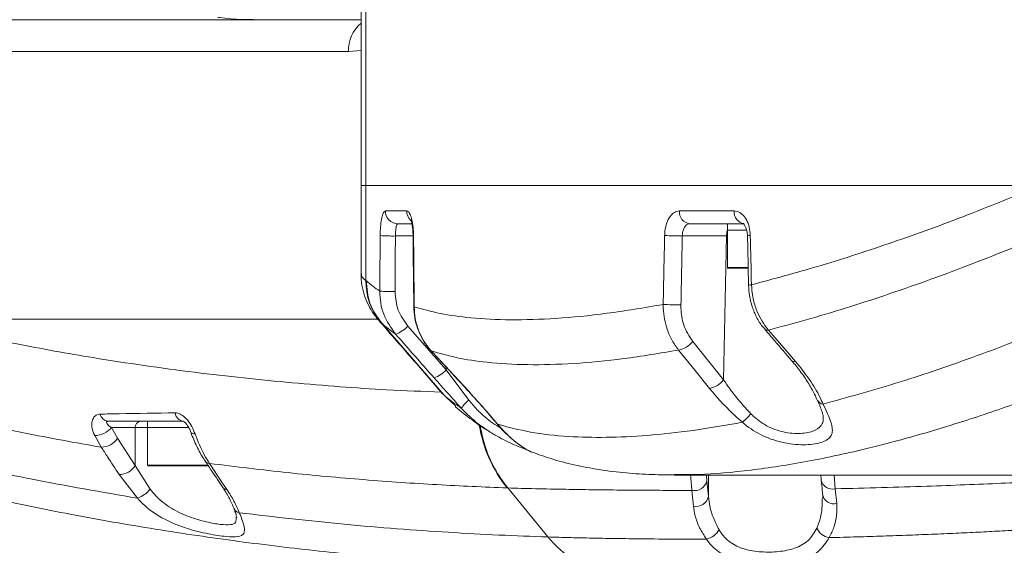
# Model space of a CAD drawing. Header units: millimetres. Extents: x 19214 to 26510, y -7957 to -532.
# Tile 7 of 150: x 21997 to 22151, y -5754 to -5671. Entities that reach past the tile are written whole.
import ezdxf

# ---------------------------------------------------------------- set-up
doc = ezdxf.new("R2010")
doc.units = ezdxf.units.MM
doc.header["$LTSCALE"] = 0.3175
doc.layers.add('1轮廓实线层', color=7, linetype='Continuous', lineweight=18)
doc.layers.add('7标注层', color=4, linetype='Continuous', lineweight=13)

msp = doc.modelspace()

# ---------------------------------------------------------------- linework, layer by layer
at = {"layer": '1轮廓实线层', "ltscale": 10}
for p, q in [((22050.516, -5659.937), (22050.516, -5697.322)), ((22051.286, -5697.322), (22051.286, -5659.937)), ((21980.619, -5671.322), (22050.516, -5671.322)), ((22050.516, -5671.28), (22050.016, -5671.322)), ((22050.516, -5676.178), (22048.568, -5676.322)), ((22048.568, -5676.322), (21977.832, -5676.322)), ((22050.516, -5697.322), (22050.516, -5711.204)), ((22051.286, -5697.322), (22050.516, -5697.322)), ((22051.286, -5712.227), (22051.286, -5697.322)), ((22157.163, -5697.322), (22051.286, -5697.322)), ((22054.343, -5701.322), (22057.689, -5701.322)), ((22100.489, -5701.322), (22109.082, -5701.322)), ((22058.425, -5703.322), (22056.299, -5703.322)), ((22110.647, -5703.322), (22102.114, -5703.322)), ((22108.016, -5703.322), (22108.016, -5704.322)), ((22058.688, -5705.253), (22055.919, -5705.253)), ((22107.878, -5705.253), (22100.942, -5705.253)), ((22107.432, -5727.826), (22107.878, -5705.253)), ((22108.016, -5704.322), (22108.016, -5710.222)), ((22111.016, -5704.322), (22108.016, -5704.322)), ((22108.016, -5710.222), (22111.271, -5710.222)), ((22111.26, -5710.322), (22108.116, -5710.322)), ((22051.286, -5712.227), (22051.35, -5712.275)), ((21978.866, -5718.322), (22053.221, -5718.322)), ((22053.21, -5718.322), (21978.866, -5718.322)), ((22053.617, -5718.769), (22053.355, -5718.465)), ((22053.719, -5718.867), (22063.55, -5730.216)), ((22057.857, -5719.379), (22063.899, -5726.235)), ((22102.573, -5721.802), (22107.432, -5727.826)), ((22061.554, -5723.277), (22061.515, -5723.265)), ((22063.899, -5726.235), (22063.902, -5725.849)), ((22063.899, -5726.235), (22067.45, -5730.989)), ((22063.251, -5729.881), (22063.364, -5730.007)), ((22063.55, -5730.217), (22065.376, -5731.96)), ((22067.154, -5729.333), (22067.111, -5729.321)), ((22022.617, -5734.322), (22010.796, -5734.322)), ((22017.016, -5734.322), (22017.016, -5735.322)), ((22015.093, -5735.322), (22011.351, -5735.322)), ((22011.351, -5735.322), (22012.298, -5736.966)), ((22015.093, -5741.257), (22015.093, -5735.322)), ((22017.016, -5735.322), (22015.093, -5735.322)), ((22017.016, -5735.322), (22017.016, -5741.222)), ((22020.107, -5735.322), (22017.016, -5735.322)), ((22017.016, -5735.322), (22023.502, -5735.322)), ((22023.487, -5735.322), (22020.107, -5735.322)), ((22009.752, -5738.389), (22008.72, -5736.566)), ((22012.298, -5736.966), (22015.093, -5741.257)), ((22077.343, -5739.175), (22077.378, -5739.185)), ((22015.426, -5746.38), (22012.554, -5742.682)), ((22015.093, -5741.257), (22017.44, -5744.954)), ((22017.016, -5741.222), (22026.573, -5741.222)), ((22026.619, -5741.322), (22017.116, -5741.322)), ((22100.036, -5742.664), (22099.734, -5742.664)), ((22099.734, -5742.75), (22160.489, -5742.75)), ((22104.735, -5742.75), (22104.81, -5743.666)), ((22104.81, -5743.666), (22105.048, -5746.136)), ((22105.048, -5746.136), (22105.048, -5742.75)), ((22122.76, -5743.413), (22122.707, -5742.75)), ((22122.762, -5743.606), (22122.76, -5743.413)), ((22124.793, -5742.75), (22124.937, -5744.906)), ((22073.541, -5744.787), (22079.842, -5752.472)), ((22102.693, -5747.631), (22102.466, -5745.161)), ((22124.937, -5744.906), (22125.174, -5747.214)), ((22122.981, -5745.915), (22122.978, -5746.487))]:
    msp.add_line(p, q, dxfattribs=at)
at = {"layer": '1轮廓实线层', "lineweight": 20, "ltscale": 10}
for points in [[(22058.763, -5705.183), (22058.692, -5705.197), (22058.687, -5705.202)], [(22058.687, -5705.202), (22058.714, -5707.998), (22058.794, -5716.384)], [(22111.168, -5705.227), (22111.211, -5707.161), (22111.34, -5712.961)], [(22058.871, -5716.365), (22058.8, -5716.379), (22058.794, -5716.384)], [(22114.481, -5720.009), (22116.892, -5722.806), (22118.71, -5724.917)], [(22105.227, -5729.171), (22102.95, -5726.347), (22100.369, -5723.148)], [(22063.364, -5730.007), (22063.549, -5730.216), (22063.549, -5730.216)], [(22071.962, -5734.784), (22071.859, -5734.704), (22071.84, -5734.681)], [(22024.463, -5736.301), (22024.212, -5736.272), (22024.012, -5736.209), (22023.871, -5736.114), (22023.794, -5735.992), (22023.792, -5735.987)], [(22026.738, -5740.935), (22028.587, -5743.701), (22029.473, -5745.025)]]:
    msp.add_lwpolyline(points, dxfattribs=at)
for centre, radius, start, end in [((22053.967, -5676.032), 5.407, 129.66454, 183.08123), ((22056.321, -5701.344), 1.978, 179.36062, 269.34602), ((22059.718, -5701.33), 2.029, 179.77306, 226.86119), ((22102.323, -5701.492), 1.842, 174.71717, 263.49629), ((22110.895, -5701.516), 1.823, 173.88765, 262.17602), ((22055.495, -5678.726), 26.53, 265.74322, 270.9154), ((22100.933, -5650.403), 54.849, 267.10915, 270.0091), ((22111.091, -5705.296), 3.213, 163.12599, 179.22285), ((22111.561, -5706.898), 1.716, 88.00152, 103.25437), ((22108.116, -5710.222), 0.1, 180, 270), ((22061.071, -5712.426), 9.787, 178.83261, 220.85384), ((22111.736, -5714.652), 1.736, 88.0542, 103.16789), ((22055.433, -5687.503), 26.48, 265.73823, 270.92099), ((22100.714, -5661.301), 54.756, 267.10668, 270.01317), ((22054.67, -5716.637), 4.204, 287.59829, 319.2911), ((22114.276, -5719.478), 0.569, 229.26411, 291.19815), ((22099.662, -5719.512), 3.704, 281.0054, 321.80006), ((22118.503, -5724.381), 0.574, 230.03356, 291.19588), ((22060.687, -5723.463), 4.243, 287.82703, 319.2108), ((22104.521, -5725.534), 3.705, 280.99008, 321.78262), ((22071.917, -5736.371), 6.995, 129.69696, 143.99093), ((22123.144, -5730.524), 1.103, 205.34689, 264.76494), ((22010.979, -5732.915), 1.419, 191.48104, 262.6067), ((22022.84, -5732.828), 1.511, 186.61925, 261.52533), ((22104.14, -5726.996), 9.743, 309.82053, 320.94107), ((22015.995, -5735.22), 0.908, 98.40732, 186.45742), ((22090.422, -5731.348), 21.648, 189.56031, 218.36296), ((22008.642, -5732.997), 3.57, 271.26143, 319.3603), ((22009.676, -5735.264), 3.125, 271.39796, 327.02344), ((22026.737, -5740.124), 0.812, 215.83906, 270.02082), ((22012.47, -5739.556), 3.126, 271.53072, 327.05018), ((22017.116, -5741.222), 0.1, 180, 270), ((22102.847, -5743.175), 2.023, 259.13915, 345.93701), ((22124.501, -5743.165), 1.795, 194.23152, 284.04078), ((22014.113, -5742.392), 4.199, 288.21866, 322.40041), ((22029.47, -5744.208), 0.817, 216.58916, 270.18708), ((22103.084, -5745.643), 2.026, 258.88979, 345.92477), ((22124.729, -5745.472), 1.798, 194.21265, 284.3247), ((22031.702, -5747.456), 1.252, 202.32835, 256.89496), ((22104.103, -5749.931), 2.952, 282.40179, 331.95159), ((22124.431, -5749.975), 2.629, 204.80134, 260.84685)]:
    msp.add_arc(centre, radius, start, end, dxfattribs=at)
at = {"layer": '1轮廓实线层', "ltscale": 10}
for centre, major_axis, ratio, start_param, end_param in [((22328.093, -5542.214), (60.569, 7960.878), 0.0343392, 1.5915303, 1.5926268), ((22328.525, -5542.284), (60.135, 7960.878), 0.034094, 1.5915265, 1.5926231), ((22328.093, -5234.364), (-60.569, 7960.878), 0.0343392, 1.6297112, 1.6311184), ((22328.093, -5744.306), (158.795, 7960.877), 0.0289688, 1.5664597, 1.5678169), ((22329.226, -5744.376), (157.659, 7960.877), 0.028762, 1.5664514, 1.5678086), ((22328.093, -5032.271), (-158.795, 7960.877), 0.0289688, 1.6548468, 1.6558219)]:
    msp.add_ellipse(centre, major_axis=major_axis, ratio=ratio, start_param=start_param, end_param=end_param, dxfattribs=at)
for points, knots in [([(22035.433, -5671.322), (22033.059, -5671.316), (22030.607, -5671.31), (22028.144, -5670.975), (22028.066, -5670.965)], [0, 0, 0, 0, 68499.3275752, 70745.5501689, 70745.5501689, 70745.5501689, 70745.5501689]), ([(22111.795, -5712.917), (22115.225, -5711.996), (22122.102, -5710.151), (22133.229, -5706.551), (22144.883, -5702.368), (22153.063, -5699.007), (22157.163, -5697.322)], [0, 0, 0, 0, 31220.1870199, 62586.703527, 94399.3315322, 126360.6106686, 126360.6106686, 126360.6106686, 126360.6106686]), ([(22174.771, -5697.322), (22171.71, -5698.773), (22164.054, -5702.403), (22152.08, -5707.486), (22141.188, -5711.66), (22132.711, -5714.603), (22126.454, -5716.622), (22120.349, -5718.448), (22116.437, -5719.488), (22114.481, -5720.009)], [0, 0, 0, 0, 29743.3458087, 74417.1597962, 119336.9662681, 142195.1321788, 165053.230532, 188051.1372607, 211049.0000176, 211049.0000176, 211049.0000176, 211049.0000176]), ([(22053.526, -5705.183), (22053.53, -5704.935), (22053.543, -5704.24), (22053.634, -5703.158), (22053.815, -5702.144), (22054.06, -5701.455), (22054.249, -5701.367), (22054.343, -5701.322)], [0, 0, 0, 0, 18804.5460418, 52764.9514273, 86798.4125793, 120907.6447458, 155067.3301506, 155067.3301506, 155067.3301506, 155067.3301506]), ([(22057.689, -5701.322), (22057.754, -5701.336), (22057.938, -5701.376), (22058.23, -5701.798), (22058.513, -5702.667), (22058.714, -5703.84), (22058.747, -5704.735), (22058.763, -5705.183)], [0, 0, 0, 0, 19077.5932423, 53250.0574852, 87300.8603442, 121239.5144728, 155124.5513612, 155124.5513612, 155124.5513612, 155124.5513612]), ([(22098.167, -5705.183), (22098.18, -5704.935), (22098.216, -5704.24), (22098.481, -5703.158), (22099.004, -5702.144), (22099.699, -5701.455), (22100.225, -5701.367), (22100.489, -5701.322)], [0, 0, 0, 0, 18876.5824644, 52950.6649256, 87098.6457687, 121329.6232663, 155610.9122642, 155610.9122642, 155610.9122642, 155610.9122642]), ([(22109.082, -5701.322), (22109.241, -5701.337), (22109.682, -5701.376), (22110.376, -5701.801), (22111.04, -5702.67), (22111.506, -5703.841), (22111.583, -5704.736), (22111.621, -5705.183)], [0, 0, 0, 0, 19317.4563603, 53646.5003268, 87795.0833462, 121799.4003364, 155751.1418839, 155751.1418839, 155751.1418839, 155751.1418839]), ([(22056.299, -5703.322), (22056.253, -5703.344), (22056.163, -5703.389), (22056.049, -5703.733), (22055.967, -5704.241), (22055.926, -5704.781), (22055.921, -5705.129), (22055.919, -5705.253)], [0, 0, 0, 0, 34054.8129934, 68112.5013411, 102172.8808618, 136229.3826191, 155103.2693749, 155103.2693749, 155103.2693749, 155103.2693749]), ([(22058.332, -5702.697), (22058.33, -5702.694), (22058.32, -5702.676), (22058.376, -5702.793), (22058.467, -5703.1), (22058.58, -5703.662), (22058.667, -5704.403), (22058.677, -5704.951), (22058.681, -5705.203)], [0, 0, 0, 0, 5663.5669695, 30420.6285499, 59223.416994, 99038.9946636, 142999.5761623, 180561.9259677, 180561.9259677, 180561.9259677, 180561.9259677]), ([(22102.114, -5703.322), (22101.98, -5703.344), (22101.712, -5703.389), (22101.361, -5703.733), (22101.099, -5704.241), (22100.967, -5704.781), (22100.948, -5705.129), (22100.942, -5705.253)], [0, 0, 0, 0, 34186.6059879, 68365.2045075, 102535.5054892, 136703.4512202, 155649.4019471, 155649.4019471, 155649.4019471, 155649.4019471]), ([(22110.529, -5703.309), (22110.523, -5703.306), (22110.508, -5703.297), (22110.673, -5703.445), (22110.898, -5703.83), (22111.088, -5704.425), (22111.175, -5704.932), (22111.165, -5705.205), (22111.164, -5705.226)], [0, 0, 0, 0, 23001.6036702, 60057.9658356, 97283.3861924, 136213.2024174, 177861.9713811, 181300.6081913, 181300.6081913, 181300.6081913, 181300.6081913]), ([(22123.043, -5731.623), (22126.786, -5730.593), (22134.272, -5728.534), (22146.445, -5724.4), (22159.232, -5719.472), (22170.594, -5714.527), (22180.138, -5710.048), (22185.19, -5707.467), (22187.719, -5706.176)], [0, 0, 0, 0, 35139.9544087, 70280.6076649, 106228.4481637, 142177.5704107, 161909.8777417, 181674.9421754, 181674.9421754, 181674.9421754, 181674.9421754]), ([(22050.561, -5711.213), (22050.552, -5711.499), (22050.525, -5712.385), (22050.805, -5713.826), (22051.338, -5715.447), (22052.047, -5716.815), (22052.772, -5717.869), (22053.177, -5718.337), (22053.35, -5718.536)], [0, 0, 0, 0, 17786.9754999, 55050.8116346, 91317.4180252, 127108.3236796, 157738.0339775, 180444.1107279, 180444.1107279, 180444.1107279, 180444.1107279]), ([(22050.594, -5711.204), (22050.58, -5711.322), (22050.54, -5711.654), (22050.994, -5712.002), (22051.286, -5712.227)], [0, 0, 0, 0, 25254.1097742, 70885.4536658, 70885.4536658, 70885.4536658, 70885.4536658]), ([(22051.35, -5712.275), (22051.356, -5712.28), (22051.973, -5712.859), (22052.723, -5713.387), (22053.466, -5713.911)], [0, 0, 0, 0, 618.5139319, 70891.416665, 70891.416665, 70891.416665, 70891.416665]), ([(22053.719, -5718.867), (22053.02, -5717.884), (22051.622, -5715.917), (22051.441, -5713.489), (22051.35, -5712.275)], [0, 0, 0, 0, 35445.1735322, 70890.668428, 70890.668428, 70890.668428, 70890.668428]), ([(22111.35, -5712.963), (22111.381, -5713.515), (22111.447, -5714.666), (22111.877, -5716.373), (22112.574, -5717.999), (22113.272, -5719.192), (22113.796, -5719.744), (22113.931, -5719.886)], [0, 0, 0, 0, 33602.7991892, 70022.3777086, 106787.1258412, 143117.7857223, 155765.6716213, 155765.6716213, 155765.6716213, 155765.6716213]), ([(22111.795, -5712.917), (22111.848, -5713.559), (22111.958, -5714.869), (22112.643, -5717.207), (22113.578, -5718.931), (22114.365, -5719.87), (22114.481, -5720.009)], [0, 0, 0, 0, 30839.4612313, 62893.281502, 116935.0147164, 126265.3425189, 126265.3425189, 126265.3425189, 126265.3425189]), ([(22055.941, -5720.644), (22055.238, -5719.65), (22054.185, -5718.162), (22053.549, -5715.77), (22053.494, -5714.537), (22053.466, -5713.911)], [0, 0, 0, 0, 49896.7596719, 74653.363293, 100273.5686108, 100273.5686108, 100273.5686108, 100273.5686108]), ([(22055.859, -5713.98), (22055.946, -5714.98), (22056.12, -5716.974), (22057.279, -5718.579), (22057.857, -5719.379)], [0, 0, 0, 0, 35558.9704466, 70910.6255813, 70910.6255813, 70910.6255813, 70910.6255813]), ([(22193.279, -5714.075), (22189.693, -5715.878), (22182.956, -5719.266), (22173.276, -5723.64), (22164.224, -5727.442), (22155.34, -5730.849), (22146.672, -5733.851), (22138.266, -5736.435), (22129.492, -5738.772), (22120.519, -5740.714), (22111.566, -5742.073), (22104.7, -5742.724), (22101.153, -5742.679), (22100.036, -5742.664)], [0, 0, 0, 0, 31005.1520818, 58250.8511631, 85514.3143602, 112758.7213683, 140714.1549681, 168690.5408321, 196645.161503, 232362.0965691, 268079.076758, 304543.5422754, 321310.8692098, 321310.8692098, 321310.8692098, 321310.8692098]), ([(22058.802, -5716.386), (22058.832, -5716.946), (22058.893, -5718.1), (22059.357, -5719.807), (22060.122, -5721.42), (22060.827, -5722.541), (22061.331, -5723.036), (22061.413, -5723.117)], [0, 0, 0, 0, 35255.1102372, 72651.6155894, 110386.4120846, 147865.4111048, 155132.2366976, 155132.2366976, 155132.2366976, 155132.2366976]), ([(22058.871, -5716.365), (22060.194, -5716.734), (22062.843, -5717.473), (22067.885, -5718.172), (22073.876, -5718.485), (22081.031, -5718.261), (22088.982, -5717.509), (22094.961, -5716.494), (22097.95, -5715.987)], [0, 0, 0, 0, 27136.3137486, 54355.8237923, 85648.2118311, 116939.9523949, 148802.0211355, 180663.7613703, 180663.7613703, 180663.7613703, 180663.7613703]), ([(22058.871, -5716.365), (22058.905, -5716.982), (22058.974, -5718.238), (22059.646, -5720.544), (22060.62, -5722.23), (22061.461, -5723.172), (22061.554, -5723.277)], [0, 0, 0, 0, 30611.9571747, 62312.8232675, 118659.2394789, 125746.7574886, 125746.7574886, 125746.7574886, 125746.7574886]), ([(22100.369, -5723.148), (22100.015, -5722.667), (22099.293, -5721.687), (22098.357, -5719.511), (22097.968, -5717.523), (22097.953, -5716.192), (22097.95, -5715.987)], [0, 0, 0, 0, 30717.999699, 62649.6527668, 116361.2507112, 126138.9856369, 126138.9856369, 126138.9856369, 126138.9856369]), ([(22100.727, -5716.057), (22100.726, -5716.221), (22100.723, -5717.288), (22101.06, -5719.43), (22102.044, -5720.973), (22102.573, -5721.802)], [0, 0, 0, 0, 7825.64312, 50803.6247838, 100644.6003975, 100644.6003975, 100644.6003975, 100644.6003975]), ([(21917.928, -5718.322), (21921.297, -5719.755), (21928.036, -5722.621), (21938.169, -5726.487), (21948.296, -5730.049), (21958.452, -5733.303), (21968.594, -5736.256), (21978.717, -5738.923), (21988.744, -5741.293), (22001.084, -5743.924), (22009.864, -5745.428), (22015.426, -5746.38)], [0, 0, 0, 0, 26528.5797834, 53057.3598098, 79734.0414158, 106410.9623631, 133515.7101298, 160620.716311, 187859.0180118, 215097.5671091, 262155.6497199, 262155.6497199, 262155.6497199, 262155.6497199]), ([(22009.752, -5738.389), (22005.706, -5737.67), (21997.606, -5736.23), (21985.447, -5733.604), (21973.418, -5730.643), (21961.523, -5727.318), (21949.484, -5723.524), (21940.656, -5720.413), (21935.869, -5718.599), (21935.137, -5718.322)], [0, 0, 0, 0, 35346.0730208, 70757.347297, 103521.4705066, 136285.0002424, 169299.7671997, 202313.9119965, 208268.7271798, 208268.7271798, 208268.7271798, 208268.7271798]), ([(21978.866, -5718.322), (21980.515, -5718.718), (21986.372, -5720.124), (21996.309, -5722.22), (22009.908, -5724.657), (22024.484, -5726.742), (22039.844, -5728.361), (22052.762, -5729.345), (22060.263, -5729.638), (22063.093, -5729.748)], [0, 0, 0, 0, 11275.8608013, 40050.186316, 68883.8943593, 107496.6991899, 146111.2735021, 185182.6684178, 208853.2913733, 208853.2913733, 208853.2913733, 208853.2913733]), ([(22053.314, -5718.501), (22054.96, -5720.394), (22058.307, -5724.243), (22061.638, -5728.074), (22063.33, -5730.021)], [0, 0, 0, 0, 34877.9541023, 70906.7775221, 70906.7775221, 70906.7775221, 70906.7775221]), ([(22053.72, -5718.869), (22053.72, -5718.869), (22053.703, -5718.855), (22053.686, -5718.842), (22053.668, -5718.828)], [0, 0, 0, 0, 12.2566, 70905.8936558, 70905.8936558, 70905.8936558, 70905.8936558]), ([(22055.941, -5720.644), (22055.153, -5720.071), (22054.366, -5719.497), (22053.718, -5718.866), (22053.718, -5718.866)], [0, 0, 0, 0, 45483.7939118, 45484.0093555, 45484.0093555, 45484.0093555, 45484.0093555]), ([(22061.986, -5727.502), (22061.116, -5726.516), (22059.101, -5724.231), (22057.087, -5721.945), (22055.941, -5720.644)], [0, 0, 0, 0, 30589.6056996, 70931.4515636, 70931.4515636, 70931.4515636, 70931.4515636]), ([(22113.907, -5719.913), (22114.409, -5720.495), (22115.818, -5722.131), (22117.227, -5723.768), (22118.134, -5724.822)], [0, 0, 0, 0, 25365.7336495, 71241.373197, 71241.373197, 71241.373197, 71241.373197]), ([(22061.515, -5723.265), (22062.127, -5723.928), (22063.99, -5725.948), (22065.858, -5727.964), (22067.114, -5729.319)], [0, 0, 0, 0, 23270.3150791, 70952.3665753, 70952.3665753, 70952.3665753, 70952.3665753]), ([(22100.369, -5723.148), (22097.452, -5723.637), (22091.618, -5724.617), (22083.734, -5725.342), (22076.54, -5725.534), (22070.515, -5725.168), (22065.491, -5724.418), (22062.868, -5723.658), (22061.554, -5723.277)], [0, 0, 0, 0, 31492.0168059, 62984.3312225, 95053.2816867, 127122.920502, 153898.8878739, 180754.3176556, 180754.3176556, 180754.3176556, 180754.3176556]), ([(22061.554, -5723.277), (22062.452, -5724.25), (22064.318, -5726.269), (22066.185, -5728.287), (22067.154, -5729.333)], [0, 0, 0, 0, 34158.6460088, 70953.0879932, 70953.0879932, 70953.0879932, 70953.0879932]), ([(22118.128, -5724.821), (22118.585, -5725.37), (22119.542, -5726.522), (22120.731, -5728.291), (22121.627, -5729.823), (22121.996, -5730.704), (22122.125, -5731.01)], [0, 0, 0, 0, 33363.988611, 69967.5182282, 106769.0072055, 126347.1213822, 126347.1213822, 126347.1213822, 126347.1213822]), ([(22118.71, -5724.917), (22119.459, -5725.845), (22120.977, -5727.73), (22122.304, -5729.995), (22122.889, -5731.283), (22123.043, -5731.623)], [0, 0, 0, 0, 42035.1886358, 85305.8700706, 100793.9940427, 100793.9940427, 100793.9940427, 100793.9940427]), ([(22089.667, -5757.673), (22084.308, -5757.497), (22073.576, -5757.144), (22058.158, -5756.084), (22044.02, -5754.739), (22031.322, -5753.217), (22018.279, -5751.31), (22005.379, -5749.057), (21992.712, -5746.475), (21980.339, -5743.587), (21967.756, -5740.258), (21954.994, -5736.436), (21942.09, -5732.14), (21933.467, -5728.836), (21929.157, -5727.184)], [0, 0, 0, 0, 39964.6893069, 80048.4407778, 107814.4900787, 135580.2013117, 163531.7406563, 191482.8277168, 216548.4396342, 241623.7451773, 266688.1375531, 292153.2382395, 317630.1920579, 343093.9688294, 343093.9688294, 343093.9688294, 343093.9688294]), ([(22066.259, -5732.259), (22065.543, -5731.473), (22064.102, -5729.891), (22062.694, -5728.302), (22061.986, -5727.502)], [0, 0, 0, 0, 35212.9305978, 70961.8668022, 70961.8668022, 70961.8668022, 70961.8668022]), ([(22107.432, -5727.826), (22107.73, -5728.26), (22108.497, -5729.378), (22109.892, -5731.174), (22111.098, -5732.478), (22111.706, -5733.135)], [0, 0, 0, 0, 24153.9697673, 62129.8603683, 100708.3433047, 100708.3433047, 100708.3433047, 100708.3433047]), ([(22063.55, -5730.217), (22063.55, -5730.217), (22064.336, -5730.95), (22065.297, -5731.604), (22066.259, -5732.259)], [0, 0, 0, 0, 0.1922492, 45520.112269, 45520.112269, 45520.112269, 45520.112269]), ([(22067.111, -5729.321), (22067.141, -5729.354), (22067.804, -5730.064), (22069.055, -5731.451), (22070.616, -5733.222), (22071.494, -5734.276), (22071.835, -5734.686)], [0, 0, 0, 0, 2241.9939775, 49312.6765866, 96133.5617309, 125849.2052863, 125849.2052863, 125849.2052863, 125849.2052863]), ([(22067.154, -5729.333), (22067.989, -5730.244), (22069.679, -5732.089), (22071.195, -5733.878), (22071.962, -5734.784)], [0, 0, 0, 0, 35064.3445324, 70985.703651, 70985.703651, 70985.703651, 70985.703651]), ([(22110.38, -5734.479), (22109.664, -5733.838), (22108.218, -5732.541), (22106.528, -5730.739), (22105.588, -5729.605), (22105.227, -5729.171)], [0, 0, 0, 0, 37935.4173025, 76651.2572552, 100697.9796509, 100697.9796509, 100697.9796509, 100697.9796509]), ([(22063.965, -5730.613), (22063.996, -5730.648), (22064.097, -5730.765), (22064.189, -5730.854), (22064.253, -5730.916)], [0, 0, 0, 0, 21449.092367, 70966.7100656, 70966.7100656, 70966.7100656, 70966.7100656]), ([(22067.45, -5730.989), (22067.857, -5731.487), (22068.99, -5732.871), (22070.856, -5734.465), (22072.088, -5735.191), (22072.52, -5735.445)], [0, 0, 0, 0, 26838.7790616, 74613.2305313, 100399.652124, 100399.652124, 100399.652124, 100399.652124]), ([(22123.043, -5731.623), (22123.288, -5732.139), (22123.782, -5733.186), (22124.301, -5734.476), (22124.549, -5735.566), (22124.451, -5736.401), (22123.995, -5737.047), (22123.222, -5737.511), (22122.12, -5737.834), (22120.764, -5738.003), (22119.168, -5738.006), (22117.47, -5737.819), (22115.705, -5737.418), (22113.491, -5736.626), (22111.678, -5735.577), (22110.596, -5734.662), (22110.38, -5734.479)], [0, 0, 0, 0, 31591.4095699, 64002.015109, 94639.5971388, 126312.9158978, 154163.7899099, 182993.7483802, 209884.8628697, 237803.2464167, 264094.2442057, 291427.1039217, 316411.0798975, 342279.3339697, 389869.8170302, 401774.7616027, 401774.7616027, 401774.7616027, 401774.7616027]), ([(22122.152, -5731.012), (22122.299, -5731.351), (22122.592, -5732.031), (22122.891, -5732.828), (22123.056, -5733.427), (22123.066, -5733.591), (22123.071, -5733.67)], [0, 0, 0, 0, 33794.0818932, 67808.8734766, 98058.7244496, 126386.8235573, 126386.8235573, 126386.8235573, 126386.8235573]), ([(22008.72, -5736.566), (22008.56, -5736.181), (22008.27, -5735.482), (22008.239, -5734.525), (22008.467, -5733.81), (22008.917, -5733.31), (22009.367, -5733.235), (22009.588, -5733.198)], [0, 0, 0, 0, 40278.8908962, 72907.6814752, 101678.9698801, 128496.8791883, 154539.1750971, 154539.1750971, 154539.1750971, 154539.1750971]), ([(22009.588, -5733.198), (22010.57, -5733.18), (22014.498, -5733.109), (22018.407, -5733.048), (22021.339, -5733.002)], [0, 0, 0, 0, 17669.3641492, 70678.7572175, 70678.7572175, 70678.7572175, 70678.7572175]), ([(22021.339, -5733.002), (22021.472, -5733.011), (22021.85, -5733.036), (22022.537, -5733.374), (22023.32, -5734.121), (22024.009, -5735.166), (22024.311, -5735.92), (22024.463, -5736.301)], [0, 0, 0, 0, 16025.6093767, 45457.4966764, 78257.8373476, 116087.6639091, 154710.5316652, 154710.5316652, 154710.5316652, 154710.5316652]), ([(22065.329, -5732.008), (22065.337, -5732.015), (22066.171, -5732.766), (22067.941, -5734.14), (22069.781, -5735.45), (22070.776, -5735.991), (22070.795, -5736.001)], [0, 0, 0, 0, 575.2528002, 62490.1793573, 124625.4700657, 125837.4617438, 125837.4617438, 125837.4617438, 125837.4617438]), ([(22077.016, -5739.022), (22076.869, -5738.959), (22076.578, -5738.835), (22075.511, -5738.409), (22074.275, -5737.88), (22072.801, -5737.178), (22071.186, -5736.29), (22069.526, -5735.194), (22067.833, -5733.873), (22066.8, -5732.814), (22066.259, -5732.259)], [0, 0, 0, 0, 28605.151286, 56531.5843762, 84468.2800563, 113638.9606312, 142823.7780329, 172742.855812, 202679.8183637, 235665.5313302, 235665.5313302, 235665.5313302, 235665.5313302]), ([(22111.706, -5733.135), (22111.871, -5733.299), (22112.685, -5734.106), (22114.488, -5735.325), (22117.277, -5736.206), (22119.952, -5736.29), (22122.008, -5735.795), (22122.893, -5734.913), (22123.113, -5734.143), (22123.063, -5733.738), (22123.054, -5733.662)], [0, 0, 0, 0, 9008.8351667, 44422.094864, 81863.830085, 122142.1261287, 164127.8586662, 207577.5016601, 230969.5755894, 236440.2564672, 236440.2564672, 236440.2564672, 236440.2564672]), ([(22010.796, -5734.322), (22010.745, -5734.328), (22010.678, -5734.336), (22010.596, -5734.395), (22010.564, -5734.512), (22010.661, -5734.728), (22010.913, -5735.013), (22011.191, -5735.209), (22011.351, -5735.322)], [0, 0, 0, 0, 16924.0514058, 22113.9313253, 48153.9836285, 80675.4086677, 122633.3358567, 179914.5302523, 179914.5302523, 179914.5302523, 179914.5302523]), ([(22022.576, -5734.322), (22022.582, -5734.323), (22022.594, -5734.326), (22022.741, -5734.406), (22022.951, -5734.584), (22023.19, -5734.854), (22023.451, -5735.238), (22023.669, -5735.651), (22023.75, -5735.899), (22023.78, -5735.993)], [0, 0, 0, 0, 22952.9157273, 48674.5684136, 74214.0852743, 101384.7412044, 135985.8617407, 181709.8285744, 209397.2954784, 209397.2954784, 209397.2954784, 209397.2954784]), ([(22073.541, -5744.786), (22072.819, -5743.79), (22071.375, -5741.796), (22069.912, -5738.402), (22069.423, -5736.01), (22069.208, -5734.953)], [0, 0, 0, 0, 35975.2622132, 71950.5244208, 100410.50045, 100410.50045, 100410.50045, 100410.50045]), ([(22071.855, -5734.678), (22072.134, -5735.009), (22072.808, -5735.808), (22073.894, -5736.845), (22075.003, -5737.759), (22075.957, -5738.425), (22076.703, -5738.869), (22077.122, -5739.083), (22077.295, -5739.158), (22077.342, -5739.178)], [0, 0, 0, 0, 26185.4741031, 63161.1873577, 98727.8244111, 132148.1178255, 165736.2103807, 198186.8303908, 210212.3256253, 210212.3256253, 210212.3256253, 210212.3256253]), ([(22071.962, -5734.784), (22073.613, -5735.228), (22076.922, -5736.119), (22082.715, -5736.755), (22088.892, -5736.912), (22095.416, -5736.599), (22102.525, -5735.851), (22107.762, -5734.937), (22110.38, -5734.479)], [0, 0, 0, 0, 32950.1325728, 66042.8441157, 94547.5111902, 123051.8091832, 151962.0740653, 180872.1757283, 180872.1757283, 180872.1757283, 180872.1757283]), ([(22071.962, -5734.784), (22072.733, -5735.619), (22073.884, -5736.865), (22075.331, -5737.98), (22076.472, -5738.756), (22077.307, -5739.17), (22077.339, -5739.174), (22077.343, -5739.175)], [0, 0, 0, 0, 51464.152801, 76823.6614154, 102170.3499277, 147829.8044316, 155327.5917899, 155327.5917899, 155327.5917899, 155327.5917899]), ([(22023.799, -5735.997), (22023.811, -5736.035), (22024.076, -5736.828), (22024.73, -5738.264), (22025.493, -5739.764), (22026.007, -5740.463), (22026.098, -5740.587)], [0, 0, 0, 0, 2814.5443176, 58114.2307256, 113499.5842549, 125421.1866143, 125421.1866143, 125421.1866143, 125421.1866143]), ([(22024.463, -5736.301), (22024.917, -5737.439), (22025.58, -5739.105), (22026.459, -5740.495), (22026.738, -5740.935)], [0, 0, 0, 0, 48360.7836374, 70746.5280753, 70746.5280753, 70746.5280753, 70746.5280753]), ([(22012.554, -5742.682), (22011.944, -5741.748), (22011.01, -5740.318), (22010.076, -5738.886), (22009.752, -5738.389)], [0, 0, 0, 0, 46113.8129324, 70669.8733341, 70669.8733341, 70669.8733341, 70669.8733341]), ([(22077.385, -5739.163), (22078.356, -5739.517), (22080.508, -5740.302), (22084.019, -5741.204), (22087.961, -5741.957), (22092.012, -5742.444), (22096.066, -5742.72), (22098.746, -5742.727), (22100.031, -5742.73)], [0, 0, 0, 0, 25175.5359668, 55832.2124616, 88013.3721167, 121710.2298979, 152519.872168, 180916.5077451, 180916.5077451, 180916.5077451, 180916.5077451]), ([(22026.084, -5740.606), (22026.431, -5741.125), (22027.34, -5742.489), (22028.251, -5743.851), (22028.815, -5744.695)], [0, 0, 0, 0, 26943.9784926, 70759.2479254, 70759.2479254, 70759.2479254, 70759.2479254]), ([(22073.449, -5744.783), (22069.81, -5744.629), (22062.526, -5744.32), (22051.025, -5743.521), (22039.14, -5742.458), (22030.874, -5741.443), (22026.738, -5740.935)], [0, 0, 0, 0, 31280.2306357, 62609.0152096, 94090.6883102, 125626.8511642, 125626.8511642, 125626.8511642, 125626.8511642]), ([(22176.725, -5742.653), (22176.724, -5742.653), (22176.71, -5742.654), (22176, -5742.7), (22174.567, -5742.791), (22172.352, -5742.928), (22169.466, -5743.102), (22165.941, -5743.305), (22161.596, -5743.541), (22156.612, -5743.794), (22151.058, -5744.051), (22145.371, -5744.288), (22139.095, -5744.519), (22132.271, -5744.734), (22127.382, -5744.849), (22124.937, -5744.906)], [0, 0, 0, 0, 663.2474488, 30743.5414601, 60919.844334, 91000.7317677, 121205.2607265, 151506.0994221, 181711.7244945, 217065.8004357, 247599.6791484, 278230.9951612, 308765.7418289, 343104.1987621, 377442.8556487, 377442.8556487, 377442.8556487, 377442.8556487]), ([(22102.466, -5745.161), (22102.383, -5744.425), (22102.299, -5743.681), (22102.238, -5742.759), (22102.237, -5742.75)], [0, 0, 0, 0, 70458.3624019, 71179.7074877, 71179.7074877, 71179.7074877, 71179.7074877]), ([(22122.762, -5743.606), (22122.814, -5744.146), (22122.889, -5744.916), (22122.964, -5745.684), (22122.986, -5745.914)], [0, 0, 0, 0, 49905.7052559, 71294.0560221, 71294.0560221, 71294.0560221, 71294.0560221]), ([(22017.44, -5744.954), (22017.723, -5745.31), (22018.636, -5746.458), (22020.636, -5748.035), (22023.476, -5749.353), (22026.222, -5750.134), (22028.493, -5750.55), (22030.073, -5750.599), (22030.934, -5750.31), (22030.94, -5749.648), (22030.942, -5749.36)], [0, 0, 0, 0, 16407.6447693, 52883.2266557, 87705.0277981, 121293.9929244, 153262.5743326, 183169.934174, 212229.7460524, 234715.2956584, 234715.2956584, 234715.2956584, 234715.2956584]), ([(22028.81, -5744.695), (22028.848, -5744.75), (22029.263, -5745.35), (22029.846, -5746.384), (22030.369, -5747.422), (22030.516, -5747.876), (22030.536, -5747.937)], [0, 0, 0, 0, 6086.0194664, 65941.0505073, 117428.9241764, 125477.7064849, 125477.7064849, 125477.7064849, 125477.7064849]), ([(22029.473, -5745.025), (22029.866, -5745.641), (22030.659, -5746.885), (22031.164, -5748.075), (22031.418, -5748.675)], [0, 0, 0, 0, 35068.2496092, 70778.9109705, 70778.9109705, 70778.9109705, 70778.9109705]), ([(22073.541, -5744.786), (22073.541, -5744.786), (22073.51, -5744.785), (22073.479, -5744.784), (22073.449, -5744.783)], [0, 0, 0, 0, 30.3598124, 71024.3903048, 71024.3903048, 71024.3903048, 71024.3903048]), ([(22102.466, -5745.161), (22101.724, -5745.162), (22099.415, -5745.162), (22095.624, -5745.149), (22091.133, -5745.115), (22086.792, -5745.063), (22082.309, -5744.99), (22077.816, -5744.897), (22074.913, -5744.824), (22073.541, -5744.787), (22073.541, -5744.787)], [0, 0, 0, 0, 14059.7524405, 43731.6158554, 73403.4099884, 103934.322414, 134465.1202538, 172231.8570847, 210432.8122279, 210433.1762857, 210433.1762857, 210433.1762857, 210433.1762857]), ([(22031.418, -5748.675), (22031.707, -5749.406), (22032.279, -5750.85), (22032.279, -5752.015), (22031.322, -5752.488), (22029.417, -5752.45), (22026.609, -5752.03), (22023.759, -5751.339), (22021.416, -5750.511), (22019.068, -5749.438), (22016.996, -5748.057), (22015.795, -5746.774), (22015.426, -5746.38)], [0, 0, 0, 0, 34620.6684049, 68458.6233134, 99314.7228704, 130418.9508443, 163322.8701132, 198094.0489748, 216104.5494752, 234651.9496256, 272645.5011216, 289475.5077201, 289475.5077201, 289475.5077201, 289475.5077201]), ([(22105.048, -5746.136), (22105.111, -5746.641), (22105.248, -5747.754), (22105.773, -5749.502), (22106.395, -5750.71), (22106.709, -5751.32)], [0, 0, 0, 0, 29359.3873297, 64719.2995727, 100690.6504454, 100690.6504454, 100690.6504454, 100690.6504454]), ([(22122.044, -5751.078), (22122.264, -5750.526), (22122.87, -5749.007), (22122.896, -5747.458), (22122.912, -5746.471)], [0, 0, 0, 0, 25887.2008157, 71295.8458, 71295.8458, 71295.8458, 71295.8458]), ([(22125.174, -5747.214), (22125.196, -5747.821), (22125.24, -5749.047), (22124.834, -5750.858), (22124.277, -5752.02), (22124.013, -5752.57)], [0, 0, 0, 0, 34280.3139893, 69302.5796537, 100841.8231282, 100841.8231282, 100841.8231282, 100841.8231282]), ([(22030.538, -5747.924), (22030.608, -5748.107), (22030.781, -5748.561), (22030.942, -5749.059), (22031.015, -5749.421), (22031.014, -5749.411), (22031.013, -5749.408)], [0, 0, 0, 0, 27912.568112, 69092.4158562, 103244.716271, 125495.626033, 125495.626033, 125495.626033, 125495.626033]), ([(22031.418, -5748.675), (22036.953, -5749.318), (22048.233, -5750.626), (22064.38, -5751.814), (22074.781, -5752.304), (22079.842, -5752.472), (22079.842, -5752.472)], [0, 0, 0, 0, 32533.9650622, 66309.8816085, 100187.510475, 100187.5986209, 100187.5986209, 100187.5986209, 100187.5986209]), ([(22104.737, -5752.815), (22104.356, -5752.219), (22103.585, -5751.015), (22102.933, -5749.261), (22102.767, -5748.136), (22102.693, -5747.631)], [0, 0, 0, 0, 35273.0357926, 71354.4782677, 100677.7726047, 100677.7726047, 100677.7726047, 100677.7726047]), ([(22124.013, -5752.57), (22124.758, -5752.552), (22126.908, -5752.499), (22130.422, -5752.398), (22134.544, -5752.262), (22138.589, -5752.109), (22142.477, -5751.946), (22146.145, -5751.776), (22149.61, -5751.604), (22152.884, -5751.429), (22155.894, -5751.258), (22158.595, -5751.096), (22161.008, -5750.946), (22163.138, -5750.808), (22165.519, -5750.648), (22167.23, -5750.529), (22168.272, -5750.456), (22168.5, -5750.44), (22168.61, -5750.432)], [0, 0, 0, 0, 14770.9125938, 42581.9911677, 70392.9624121, 99013.1773789, 127633.2053228, 155221.1602988, 182808.8880403, 211206.8003573, 239604.4432939, 266828.7908395, 294052.9018038, 322081.3014428, 350109.4537287, 403705.4987206, 431315.5503141, 457423.3467252, 457423.3467252, 457423.3467252, 457423.3467252]), ([(22106.709, -5751.32), (22106.765, -5751.415), (22107.214, -5752.172), (22108.334, -5753.394), (22110.601, -5754.463), (22113.315, -5754.886), (22116.109, -5754.838), (22118.721, -5754.316), (22120.876, -5753.144), (22121.65, -5751.775), (22122.044, -5751.078)], [0, 0, 0, 0, 4705.3601237, 37457.1814128, 69653.5941804, 101979.3823916, 133774.2196832, 165548.8916322, 200279.58638, 236362.6080019, 236362.6080019, 236362.6080019, 236362.6080019]), ([(22079.842, -5752.472), (22079.842, -5752.472), (22080.764, -5752.499), (22082.7, -5752.552), (22085.878, -5752.628), (22089.317, -5752.696), (22093.555, -5752.759), (22098.659, -5752.81), (22102.701, -5752.813), (22104.737, -5752.815)], [0, 0, 0, 0, 0.3647447, 25588.6810232, 51177.2173499, 77516.3743113, 103855.7564021, 142109.805144, 180961.5845024, 180961.5845024, 180961.5845024, 180961.5845024]), ([(22089.667, -5757.673), (22088.763, -5757.588), (22086.955, -5757.418), (22084.357, -5756.347), (22081.921, -5754.754), (22080.535, -5753.232), (22079.842, -5752.472)], [0, 0, 0, 0, 31504.421287, 63008.9713914, 94513.6503118, 126018.458053, 126018.458053, 126018.458053, 126018.458053]), ([(22124.013, -5752.57), (22123.509, -5753.35), (22122.759, -5754.512), (22121.104, -5755.529), (22119.278, -5756.26), (22116.593, -5756.732), (22113.087, -5756.782), (22109.691, -5756.302), (22106.858, -5755.128), (22105.404, -5753.776), (22104.811, -5752.92), (22104.737, -5752.815)], [0, 0, 0, 0, 40323.5031542, 60107.262133, 79878.0474328, 115524.4585761, 150878.6498669, 187241.0808923, 223913.8593011, 260730.9761983, 265929.3932775, 265929.3932775, 265929.3932775, 265929.3932775])]:
    msp.add_open_spline(points, degree=3, knots=knots, dxfattribs=at)
at = {"layer": '7标注层', "ltscale": 10}
msp.add_arc((21908.016, -5402.322), 534.257, 193, 167, dxfattribs=at)

doc.saveas('drawing.dxf')
